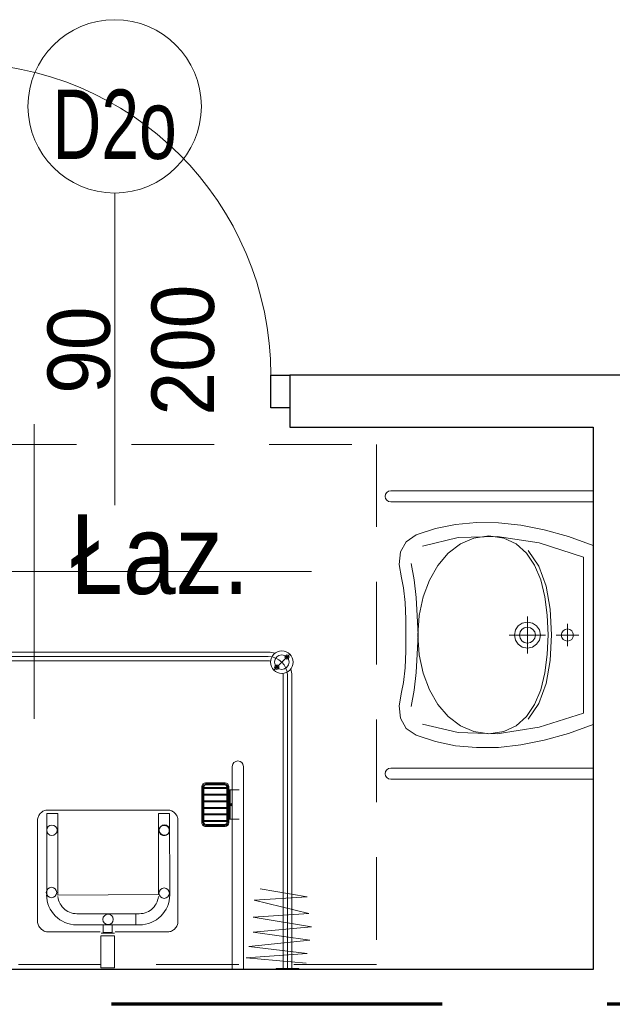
# Model space of a CAD drawing. Header units: centimetres. Extents: x -1253 to 21770, y -8842 to 3590.
# Tile 102 of 120: x 685 to 856, y 1006 to 1290. Entities that reach past the tile are written whole.
import ezdxf

# ---------------------------------------------------------------- set-up
doc = ezdxf.new("R2010")
doc.units = ezdxf.units.CM
doc.linetypes.add('Długa kreska', pattern=[142.875, 95.25, -47.625])
doc.linetypes.add('Ponad', pattern=[39.688, 23.813, -15.875])
for name, color, linetype, lineweight in [('A-ANNO-NOTE', 131, 'Continuous', 9), ('A-AREA-IDEN', 2, 'Continuous', 13), ('A-DETL', 90, 'Continuous', 9), ('A-DETL-GENF', 92, 'Continuous', 9), ('A-DETL-MEDM', 33, 'Continuous', 13), ('A-DOOR', 31, 'Continuous', 13), ('A-FLOR-OVHD', 1, 'Ponad', 9), ('A-WALL', 113, 'Continuous', 13), ('P-SANR-FIXT', 6, 'Continuous', 9)]:
    doc.layers.add(name, color=color, linetype=linetype, lineweight=lineweight)
doc.styles.add('Arial', font='arial.ttf', dxfattribs={"width": 0.9, "height": 18})
doc.styles.add('Arial_1', font='arial.ttf', dxfattribs={"width": 0.7, "height": 20})
doc.styles.add('Arial_11', font='arial.ttf', dxfattribs={"width": 0.85, "height": 23})

# ---------------------------------------------------------------- blocks, each defined once
blk = doc.blocks.new('DRZWI 1S - automatyczna etykieta - Drzwi 90 _łazienkowe_-2364283-6_piętro IV __13_80 m_ - stan projektowany')
at = {"layer": 'A-DETL-GENF'}
for p, q in [((-50.5, 2), (-45, 2)), ((-50.5, -7.5), (-50.5, 2)), ((-45, 2), (-45, -7.5)), ((45, 2), (50.5, 2)), ((45, -7.5), (45, 2)), ((50.5, 2), (50.5, -7.5)), ((-45, -7.5), (-50.5, -7.5)), ((50.5, -7.5), (45, -7.5))]:
    blk.add_line(p, q, dxfattribs=at)
at = {"layer": 'A-DETL-MEDM', "lineweight": 25}
for p, q in [((-50.5, -7.5), (-50.5, 2)), ((-50.5, 2), (-45, 2)), ((-45, 2), (-45, -7.5)), ((45, 2), (45, -7.5)), ((50.5, 2), (45, 2)), ((50.5, -7.5), (50.5, 2)), ((-45, -7.5), (-50.5, -7.5)), ((45, -7.5), (50.5, -7.5))]:
    blk.add_line(p, q, dxfattribs=at)
at = {"layer": 'A-DOOR'}
blk.add_line((45, -7.5), (45, -97.5), dxfattribs=at)
blk.add_arc((45, -7.5), 90, 180, 270, dxfattribs=at)
blk = doc.blocks.new('brodzik natryskowy dla N - Type 1-2359079-6_piętro IV __13_80 m_ - stan projektowany')
at = {"layer": 'P-SANR-FIXT'}
for p, q in [((-42.55, -7.8), (-42.55, -7.5)), ((-36.05, -7.8), (-42.55, -7.8)), ((-40.55, -7.8), (-40.55, -92.3)), ((-39.3, -7.5), (-39.3, -92.3)), ((-38.05, -7.8), (-38.05, -92.3)), ((-36.05, -7.5), (-36.05, -7.8)), ((-26.61, -7.7), (-26.61, -66.1)), ((-23.41, -66.1), (-23.41, -7.7)), ((14.45, -8.02), (10.54, -8.02)), ((10.54, -8.02), (10.54, -17.29)), ((14.45, -8.02), (14.45, -17.29)), ((49.36, -7.8), (49.36, -7.5)), ((55.86, -7.8), (49.36, -7.8)), ((51.36, -7.8), (51.36, -92.3)), ((52.61, -7.5), (52.61, -92.5)), ((53.86, -7.8), (53.86, -92.3)), ((55.86, -7.5), (55.86, -7.8)), ((-27.37, -10.89), (-44.99, -12.17)), ((-44.73, -9.36), (-27.37, -10.89)), ((-44.99, -12.17), (-28.14, -14.21)), ((-28.14, -14.21), (-45.75, -16)), ((-45.75, -16), (-29.41, -18.3)), ((-29.41, -18.3), (-46.26, -19.83)), ((-46.26, -19.83), (-29.41, -22.64)), ((-7.23, -19.75), (-7.38, -20)), ((-7.05, -19.52), (-7.23, -19.75)), ((-6.85, -19.31), (-7.05, -19.52)), ((-6.64, -19.11), (-6.85, -19.31)), ((-6.41, -18.93), (-6.64, -19.11)), ((-6.17, -18.77), (-6.41, -18.93)), ((-5.92, -18.64), (-6.17, -18.77)), ((-5.66, -18.53), (-5.92, -18.64)), ((-5.39, -18.45), (-5.66, -18.53)), ((-5.12, -18.4), (-5.39, -18.45)), ((-4.84, -18.38), (-5.12, -18.4)), ((10.32, -18.38), (-4.84, -18.38)), ((10.54, -17.29), (14.45, -17.29)), ((14.44, -18.04), (10.55, -18.01)), ((13.8, -18.17), (11.19, -18.17)), ((11.19, -18.17), (11.19, -20.44)), ((13.8, -20.44), (13.8, -18.17)), ((30.14, -18.38), (14.73, -18.38)), ((30.36, -18.45), (30.1, -18.4)), ((30.62, -18.53), (30.14, -18.38)), ((30.87, -18.64), (30.62, -18.53)), ((31.12, -18.78), (30.87, -18.64)), ((31.36, -18.94), (31.12, -18.78)), ((31.59, -19.12), (31.36, -18.94)), ((31.81, -19.32), (31.59, -19.12)), ((32.01, -19.54), (31.81, -19.32)), ((32.19, -19.77), (32.01, -19.54)), ((32.35, -20.02), (32.19, -19.77)), ((-29.41, -22.64), (-45.5, -23.66)), ((-7.7, -20.78), (-7.74, -21.05)), ((-7.74, -21.05), (-7.74, -50.59)), ((-7.62, -20.51), (-7.7, -20.78)), ((-7.51, -20.25), (-7.62, -20.51)), ((-7.38, -20), (-7.51, -20.25)), ((-2.82, -22.95), (-2.2, -22.39)), ((-2.2, -22.39), (-1.53, -21.88)), ((-1.53, -21.88), (-0.81, -21.45)), ((-0.81, -21.45), (-0.05, -21.08)), ((-0.05, -21.08), (0.75, -20.79)), ((0.75, -20.79), (1.58, -20.57)), ((1.58, -20.57), (2.44, -20.44)), ((2.44, -20.44), (4.41, -20.39)), ((22.33, -20.44), (3.78, -20.39)), ((4.41, -20.39), (4.41, -23.62)), ((11.19, -20.44), (13.8, -20.44)), ((23.2, -20.57), (22.33, -20.44)), ((24.03, -20.79), (23.2, -20.57)), ((24.83, -21.08), (24.03, -20.79)), ((25.59, -21.45), (24.83, -21.08)), ((26.31, -21.88), (25.59, -21.45)), ((26.98, -22.39), (26.31, -21.88)), ((27.59, -22.95), (26.98, -22.39)), ((32.49, -20.27), (32.35, -20.02)), ((32.6, -20.54), (32.49, -20.27)), ((32.68, -20.81), (32.6, -20.54)), ((32.74, -21.08), (32.68, -20.81)), ((32.74, -21.36), (32.74, -21.08)), ((32.74, -50.88), (32.74, -21.36)), ((-45.5, -23.66), (-29.67, -27.5)), ((-4.68, -25.72), (-4.32, -24.95)), ((-4.32, -24.95), (-3.88, -24.24)), ((-3.88, -24.24), (-3.38, -23.57)), ((-3.38, -23.57), (-2.82, -22.95)), ((-0.51, -25.24), (-0.87, -25.64)), ((-0.12, -24.88), (-0.51, -25.24)), ((0.31, -24.56), (-0.12, -24.88)), ((0.76, -24.29), (0.31, -24.56)), ((1.25, -24.05), (0.76, -24.29)), ((1.76, -23.86), (1.25, -24.05)), ((2.29, -23.73), (1.76, -23.86)), ((2.84, -23.64), (2.29, -23.73)), ((3.4, -23.61), (2.84, -23.64)), ((4.41, -23.62), (3.4, -23.61)), ((3.78, -23.62), (21.37, -23.62)), ((21.37, -23.62), (21.94, -23.64)), ((21.94, -23.64), (22.49, -23.73)), ((22.49, -23.73), (23.02, -23.86)), ((23.02, -23.86), (23.53, -24.05)), ((23.53, -24.05), (24.01, -24.29)), ((24.01, -24.29), (24.47, -24.56)), ((24.47, -24.56), (24.89, -24.88)), ((24.89, -24.88), (25.29, -25.24)), ((25.29, -25.24), (25.65, -25.64)), ((28.16, -23.57), (27.59, -22.95)), ((28.66, -24.24), (28.16, -23.57)), ((29.09, -24.95), (28.66, -24.24)), ((29.46, -25.72), (29.09, -24.95)), ((-29.67, -27.5), (-44.99, -28.52)), ((-5.37, -29.1), (-5.32, -28.21)), ((-5.32, -28.21), (-5.19, -27.35)), ((-5.19, -27.35), (-4.98, -26.51)), ((-4.98, -26.51), (-4.68, -25.72)), ((-2.03, -28.05), (-2.11, -28.6)), ((-1.89, -27.51), (-2.03, -28.05)), ((-1.71, -27.01), (-1.89, -27.51)), ((-1.47, -26.52), (-1.71, -27.01)), ((-1.19, -26.06), (-1.47, -26.52)), ((-0.87, -25.64), (-1.19, -26.06)), ((25.65, -25.64), (25.96, -26.06)), ((25.96, -26.06), (26.24, -26.52)), ((26.24, -26.52), (26.48, -27.01)), ((26.48, -27.01), (26.66, -27.51)), ((26.66, -27.51), (26.8, -28.05)), ((26.8, -28.05), (26.88, -28.6)), ((29.75, -26.51), (29.46, -25.72)), ((29.97, -27.35), (29.75, -26.51)), ((30.1, -28.21), (29.97, -27.35)), ((30.15, -29.1), (30.1, -28.21)), ((-44.99, -28.52), (-31.46, -30.82)), ((-5.29, -52.53), (-5.37, -29.1)), ((26.92, -28.93), (-2.15, -29.13)), ((-2.15, -29.13), (-2.15, -52.53)), ((26.92, -52.53), (26.92, -28.93)), ((30.07, -29.13), (30.07, -52.53)), ((-5.23, -47.5), (-5.24, -47.65)), ((-5.24, -47.65), (-5.23, -47.79)), ((-5.21, -47.35), (-5.23, -47.5)), ((-5.23, -47.79), (-5.21, -47.94)), ((-5.18, -47.21), (-5.21, -47.35)), ((-5.21, -47.94), (-5.18, -48.08)), ((-5.13, -47.08), (-5.18, -47.21)), ((-5.18, -48.08), (-5.13, -48.21)), ((-5.07, -46.95), (-5.13, -47.08)), ((-5.13, -48.21), (-5.07, -48.34)), ((-4.99, -46.83), (-5.07, -46.95)), ((-4.91, -46.71), (-4.99, -46.83)), ((-4.81, -46.61), (-4.91, -46.71)), ((-4.71, -46.52), (-4.81, -46.61)), ((-4.6, -46.43), (-4.71, -46.52)), ((-4.48, -46.36), (-4.6, -46.43)), ((-4.35, -46.3), (-4.48, -46.36)), ((-4.21, -46.25), (-4.35, -46.3)), ((-4.07, -46.21), (-4.21, -46.25)), ((-3.93, -46.19), (-4.07, -46.21)), ((-3.78, -46.18), (-3.93, -46.19)), ((-3.48, -46.21), (-3.63, -46.19)), ((-3.34, -46.25), (-3.48, -46.21)), ((-3.21, -46.3), (-3.34, -46.25)), ((-3.08, -46.36), (-3.21, -46.3)), ((-2.96, -46.43), (-3.08, -46.36)), ((-2.85, -46.52), (-2.96, -46.43)), ((-2.74, -46.61), (-2.85, -46.52)), ((-2.65, -46.71), (-2.74, -46.61)), ((-2.56, -46.83), (-2.65, -46.71)), ((-2.49, -46.95), (-2.56, -46.83)), ((-2.43, -47.08), (-2.49, -46.95)), ((-2.49, -48.34), (-2.43, -48.21)), ((-2.38, -47.21), (-2.43, -47.08)), ((-2.43, -48.21), (-2.38, -48.08)), ((-2.34, -47.35), (-2.38, -47.21)), ((-2.38, -48.08), (-2.34, -47.94)), ((-2.32, -47.5), (-2.34, -47.35)), ((-2.34, -47.94), (-2.32, -47.79)), ((-2.31, -47.65), (-2.32, -47.5)), ((-2.32, -47.79), (-2.31, -47.65)), ((-22.41, -50.85), (-25.41, -50.85)), ((-22.81, -59.35), (-22.81, -50.85)), ((-22.61, -59.35), (-22.61, -50.85)), ((-22.41, -60.3), (-22.41, -49.9)), ((-22.11, -60.3), (-22.11, -49.9)), ((-21.81, -60.3), (-21.81, -49.9)), ((-21.81, -50.2), (-15.21, -50.2)), ((-21.81, -50.5), (-15.21, -50.5)), ((-21.31, -48.8), (-15.71, -48.8)), ((-21.31, -49.1), (-15.71, -49.1)), ((-21.31, -49.4), (-15.71, -49.4)), ((-15.21, -49.9), (-15.21, -60.3)), ((-14.91, -49.9), (-14.91, -60.3)), ((-14.61, -49.9), (-14.61, -60.3)), ((-7.74, -50.59), (-7.74, -50.87)), ((-7.74, -50.87), (-7.7, -51.14)), ((-5.07, -48.34), (-4.99, -48.46)), ((-4.99, -48.46), (-4.91, -48.58)), ((-4.91, -48.58), (-4.81, -48.68)), ((-4.81, -48.68), (-4.71, -48.77)), ((-4.71, -48.77), (-4.6, -48.86)), ((-4.6, -48.86), (-4.48, -48.93)), ((-4.48, -48.93), (-4.35, -48.99)), ((-4.35, -48.99), (-4.21, -49.04)), ((-4.21, -49.04), (-4.07, -49.08)), ((-4.07, -49.08), (-3.93, -49.1)), ((-3.93, -49.1), (-3.78, -49.11)), ((-3.78, -49.11), (-3.63, -49.1)), ((-3.63, -49.1), (-3.48, -49.08)), ((-3.48, -49.08), (-3.34, -49.04)), ((-3.34, -49.04), (-3.21, -48.99)), ((-3.21, -48.99), (-3.08, -48.93)), ((-3.08, -48.93), (-2.96, -48.86)), ((-2.96, -48.86), (-2.85, -48.77)), ((-2.85, -48.77), (-2.74, -48.68)), ((-2.74, -48.68), (-2.65, -48.58)), ((-2.65, -48.58), (-2.56, -48.46)), ((-2.56, -48.46), (-2.49, -48.34)), ((32.69, -51.17), (32.74, -50.88)), ((-21.81, -52.1), (-15.21, -52.1)), ((-21.81, -52.4), (-15.21, -52.4)), ((-7.7, -51.14), (-7.62, -51.41)), ((-7.62, -51.41), (-7.52, -51.68)), ((-7.52, -51.68), (-7.4, -51.93)), ((-7.4, -51.93), (-7.25, -52.17)), ((-7.25, -52.17), (-7.07, -52.4)), ((-7.07, -52.4), (-6.88, -52.61)), ((-6.88, -52.61), (-6.67, -52.81)), ((-6.67, -52.81), (-6.44, -52.99)), ((-6.44, -52.99), (-6.2, -53.14)), ((-6.2, -53.14), (-5.95, -53.27)), ((-5.95, -53.27), (-5.69, -53.38)), ((-5.69, -53.38), (-5.41, -53.46)), ((-5.41, -53.46), (-5.13, -53.51)), ((-2.15, -52.53), (-5.29, -52.53)), ((-5.13, -53.51), (29.82, -53.51)), ((26.92, -52.53), (30.07, -52.53)), ((29.82, -53.51), (30.1, -53.51)), ((30.1, -53.51), (30.38, -53.46)), ((30.38, -53.46), (30.65, -53.39)), ((30.65, -53.39), (30.92, -53.28)), ((30.92, -53.28), (31.17, -53.16)), ((31.17, -53.16), (31.41, -53.01)), ((31.41, -53.01), (31.64, -52.84)), ((31.64, -52.84), (31.85, -52.64)), ((31.85, -52.64), (32.05, -52.43)), ((32.05, -52.43), (32.22, -52.21)), ((32.22, -52.21), (32.38, -51.96)), ((32.38, -51.96), (32.51, -51.71)), ((32.51, -51.71), (32.61, -51.44)), ((32.61, -51.44), (32.69, -51.17)), ((-21.81, -54), (-15.21, -54)), ((-21.81, -54.3), (-15.21, -54.3)), ((-21.81, -55.9), (-15.21, -55.9)), ((-21.81, -56.2), (-15.21, -56.2)), ((-22.41, -59.35), (-25.41, -59.35)), ((-21.81, -57.8), (-15.21, -57.8)), ((-21.81, -58.1), (-15.21, -58.1)), ((-21.81, -59.7), (-15.21, -59.7)), ((-21.81, -60), (-15.21, -60)), ((-15.71, -60.8), (-21.31, -60.8)), ((-15.71, -61.1), (-21.31, -61.1)), ((-15.71, -61.4), (-21.31, -61.4)), ((-35.25, -93.75), (-40.13, -98.63)), ((47.11, -96.55), (-33.8, -96.55)), ((48.56, -93.75), (53.43, -98.63)), ((-33.8, -97.8), (47.11, -97.8)), ((47.11, -99.05), (-33.8, -99.05))]:
    blk.add_line(p, q, dxfattribs=at)
for centre, radius in [((12.42, -22), 1.5), ((-3.77, -29.55), 1.5), ((28.71, -29.74), 1.5), ((-3.85, -47.74), 1.5), ((28.59, -47.68), 1.5), ((-37.69, -96.19), 3.25), ((51, -96.19), 3.25), ((-37.69, -96.19), 2.1), ((-36.21, -94.7), 0.62), ((-36.21, -94.7), 0.32), ((49.51, -94.7), 0.62), ((51, -96.19), 2.1), ((49.51, -94.7), 0.32), ((-39.18, -97.67), 0.62), ((-39.18, -97.67), 0.32), ((52.48, -97.67), 0.62), ((52.48, -97.67), 0.32)]:
    blk.add_circle(centre, radius, dxfattribs=at)
for centre, radius, start, end in [((-21.31, -49.9), 1.1, 90, 180), ((-21.31, -49.9), 0.8, 90, 180), ((-21.31, -49.9), 0.5, 90, 180), ((-15.71, -49.9), 1.1, 360, 90), ((-15.71, -49.9), 0.8, 360, 90), ((-15.71, -49.9), 0.5, 360, 90), ((-21.31, -60.3), 1.1, 180, 270), ((-21.31, -60.3), 0.8, 180, 270), ((-21.31, -60.3), 0.5, 180, 270), ((-15.71, -60.3), 0.5, 270, 360), ((-15.71, -60.3), 0.8, 270, 360), ((-15.71, -60.3), 1.1, 270, 360), ((-25.01, -66.1), 1.6, 180, 360), ((-33.8, -92.3), 6.75, 180, 196.4965), ((-33.8, -92.3), 5.5, 180, 270), ((-33.8, -92.3), 4.25, 180, 188.8511), ((47.11, -92.3), 5.5, 270, 360), ((47.11, -92.3), 4.25, 351.1489, 360), ((47.11, -92.3), 6.75, 343.5035, 360), ((-33.8, -92.3), 4.25, 261.1489, 270), ((47.11, -92.3), 4.25, 270, 278.8511), ((-33.8, -92.3), 6.75, 253.5035, 270), ((47.11, -92.3), 6.75, 270, 286.4965)]:
    blk.add_arc(centre, radius, start, end, dxfattribs=at)
blk.add_ellipse((-23.14, -55.1), major_axis=(0, 0.325), ratio=0.224951, dxfattribs=at)
blk = doc.blocks.new('umywalka dla N_65x56 koło - Type 1-2359175-6_piętro IV __13_80 m_ - stan projektowany')
at = {"layer": 'P-SANR-FIXT'}
for p, q in [((-29.1, -65.9), (-29.1, -7.5)), ((-25.9, -65.9), (-25.9, -7.5)), ((-15.89, -14.7), (-13.31, -7.5)), ((38.31, -7.5), (40.89, -14.7)), ((50.9, -65.9), (50.9, -7.5)), ((54.1, -7.5), (54.1, -65.9)), ((-14.09, -23.15), (-10.01, -10.3)), ((-10.01, -10.3), (12.5, -10.3)), ((12.5, -10.3), (35.01, -10.3)), ((35.01, -10.3), (39.09, -23.15)), ((11.26, -13.74), (10.89, -14.3)), ((11.82, -13.36), (11.26, -13.74)), ((12.5, -13.22), (11.82, -13.36)), ((12.5, -18.23), (12.5, -11.72)), ((13.18, -13.36), (12.5, -13.22)), ((13.74, -13.74), (13.18, -13.36)), ((14.11, -14.3), (13.74, -13.74)), ((-17.85, -21.67), (-15.89, -14.7)), ((15.75, -14.98), (9.25, -14.98)), ((10.89, -14.3), (10.75, -14.98)), ((10.75, -14.98), (10.89, -15.66)), ((10.89, -15.66), (11.26, -16.21)), ((11.26, -16.21), (11.82, -16.59)), ((11.82, -16.59), (12.5, -16.73)), ((12.5, -16.73), (13.18, -16.59)), ((13.18, -16.59), (13.74, -16.21)), ((13.74, -16.21), (14.11, -15.66)), ((14.25, -14.98), (14.11, -14.3)), ((14.11, -15.66), (14.25, -14.98)), ((40.89, -14.7), (42.85, -21.67)), ((12.43, -19.54), (5.06, -19.92)), ((19.81, -19.92), (12.43, -19.54)), ((-19.18, -28.39), (-17.85, -21.67)), ((-7.63, -24.42), (-3.39, -22.67)), ((-1.64, -21.13), (-7.38, -23.21)), ((-3.39, -22.67), (1.45, -21.46)), ((5.06, -19.92), (-1.64, -21.13)), ((1.45, -21.46), (6.76, -20.76)), ((6.76, -20.76), (12.43, -20.54)), ((12.43, -20.54), (18.1, -20.76)), ((12.5, -31.76), (12.5, -21.26)), ((18.1, -20.76), (23.42, -21.46)), ((26.51, -21.13), (19.81, -19.92)), ((23.42, -21.46), (28.26, -22.67)), ((32.25, -23.21), (26.51, -21.13)), ((28.26, -22.67), (32.5, -24.42)), ((42.85, -21.67), (44.18, -28.39)), ((-15.95, -35.24), (-14.09, -23.15)), ((-7.38, -23.21), (-11.89, -26.24)), ((-11.14, -26.76), (-7.63, -24.42)), ((9.04, -25.06), (8.75, -26.51)), ((9.85, -23.86), (9.04, -25.06)), ((11.04, -23.06), (9.85, -23.86)), ((10.87, -24.89), (10.38, -25.62)), ((11.61, -24.39), (10.87, -24.89)), ((12.5, -22.76), (11.04, -23.06)), ((12.5, -24.21), (11.61, -24.39)), ((13.96, -23.06), (12.5, -22.76)), ((13.39, -24.39), (12.5, -24.21)), ((14.13, -24.89), (13.39, -24.39)), ((15.15, -23.86), (13.96, -23.06)), ((14.62, -25.62), (14.13, -24.89)), ((15.96, -25.06), (15.15, -23.86)), ((16.25, -26.51), (15.96, -25.06)), ((36.76, -26.24), (32.25, -23.21)), ((32.5, -24.42), (36.01, -26.76)), ((39.09, -23.15), (40.95, -35.24)), ((-19.89, -34.88), (-19.18, -28.39)), ((-13.8, -29.72), (-11.14, -26.76)), ((7.16, -26.51), (17.84, -26.51)), ((8.75, -26.51), (9.04, -27.97)), ((9.04, -27.97), (9.85, -29.16)), ((10.38, -25.62), (10.2, -26.51)), ((10.2, -26.51), (10.38, -27.41)), ((10.38, -27.41), (10.87, -28.14)), ((10.87, -28.14), (11.61, -28.63)), ((13.39, -28.63), (14.13, -28.14)), ((14.13, -28.14), (14.62, -27.41)), ((14.8, -26.51), (14.62, -25.62)), ((14.62, -27.41), (14.8, -26.51)), ((15.15, -29.16), (15.96, -27.97)), ((15.96, -27.97), (16.25, -26.51)), ((36.01, -26.76), (38.67, -29.72)), ((44.18, -28.39), (44.89, -34.88)), ((-15.49, -33.33), (-13.8, -29.72)), ((9.85, -29.16), (11.04, -29.97)), ((11.04, -29.97), (12.5, -30.26)), ((11.61, -28.63), (12.5, -28.81)), ((12.5, -28.81), (13.39, -28.63)), ((12.5, -30.26), (13.96, -29.97)), ((13.96, -29.97), (15.15, -29.16)), ((38.67, -29.72), (40.36, -33.33)), ((-16.08, -37.64), (-15.49, -33.33)), ((40.36, -33.33), (40.95, -37.64)), ((-19.97, -41.14), (-19.89, -34.88)), ((-15.64, -46.48), (-15.95, -35.24)), ((40.95, -35.24), (40.64, -46.48)), ((44.89, -34.88), (44.97, -41.14)), ((-15.49, -41.92), (-16.08, -37.64)), ((40.95, -37.64), (40.36, -41.92)), ((-19.42, -47.19), (-19.97, -41.14)), ((-13.79, -45.83), (-15.49, -41.92)), ((40.36, -41.92), (38.68, -45.83)), ((44.97, -41.14), (44.42, -47.19)), ((-18.22, -53.01), (-19.42, -47.19)), ((-13.17, -56.78), (-15.64, -46.48)), ((-11.11, -49.31), (-13.79, -45.83)), ((38.68, -45.83), (36.03, -49.31)), ((40.64, -46.48), (38.17, -56.78)), ((44.42, -47.19), (43.22, -53.01)), ((-7.59, -52.29), (-11.11, -49.31)), ((36.03, -49.31), (32.54, -52.29)), ((-16.38, -58.62), (-18.22, -53.01)), ((-3.33, -54.72), (-7.59, -52.29)), ((32.54, -52.29), (28.31, -54.72)), ((43.22, -53.01), (41.38, -58.62)), ((1.52, -56.54), (-3.33, -54.72)), ((6.84, -57.67), (1.52, -56.54)), ((23.49, -56.54), (18.18, -57.67)), ((28.31, -54.72), (23.49, -56.54)), ((-14.43, -61.47), (-16.38, -58.62)), ((-8.14, -60.01), (-3.44, -59.13)), ((-3.44, -59.13), (1.64, -58.58)), ((1.64, -58.58), (6.99, -58.24)), ((12.52, -58.06), (6.84, -57.67)), ((6.99, -58.24), (12.48, -58.02)), ((12.48, -58.02), (17.98, -58.24)), ((18.18, -57.67), (12.52, -58.06)), ((17.98, -58.24), (23.33, -58.58)), ((23.33, -58.58), (28.41, -59.13)), ((28.41, -59.13), (33.11, -60.01)), ((41.38, -58.62), (39.43, -61.47)), ((-11.49, -63.08), (-14.43, -61.47)), ((-1.14, -62.22), (-3.96, -62.78)), ((3.08, -61.79), (-1.14, -62.22)), ((7.9, -61.54), (3.08, -61.79)), ((12.5, -61.51), (7.9, -61.54)), ((17.1, -61.54), (12.5, -61.51)), ((21.92, -61.79), (17.1, -61.54)), ((26.14, -62.22), (21.92, -61.79)), ((28.96, -62.78), (26.14, -62.22)), ((39.43, -61.47), (36.49, -63.08)), ((-7.9, -63.51), (-11.49, -63.08)), ((-3.96, -62.78), (-7.9, -63.51)), ((32.9, -63.51), (28.96, -62.78)), ((36.49, -63.08), (32.9, -63.51))]:
    blk.add_line(p, q, dxfattribs=at)
for centre in [(-27.5, -65.9), (52.5, -65.9)]:
    blk.add_arc(centre, 1.6, 180, 0, dxfattribs=at)
blk = doc.blocks.new('METKA_POMIESZCZENIA2 - Rozbudowana krótka - bez ramki-2403173-6_piętro IV __13_80 m_ - stan projektowany')
at = {"layer": 'A-AREA-IDEN'}
for p, q in [((0, 0.425), (0, 0)), ((0.0976, 0), (-0.8, 0)), ((-0.8, 0), (0.8, 0)), ((0, 0), (0, -0.425))]:
    blk.add_line(p, q, dxfattribs=at)

msp = doc.modelspace()

# ---------------------------------------------------------------- linework, layer by layer
at = {"layer": 'A-ANNO-NOTE', "lineweight": 13}
msp.add_line((712.38, 1149.83), (712.38, 1239.83), dxfattribs=at)
msp.add_line((712.38, 1149.83), (712.38, 1239.83), dxfattribs=at)
msp.add_circle((712.38, 1264.83), 25, dxfattribs=at)
at = {"layer": 'A-DETL', "linetype": 'Długa kreska', "lineweight": 70}
msp.add_line((1235.38, 1005.83), (294.38, 1005.83), dxfattribs=at)
at = {"layer": 'A-FLOR-OVHD'}
for p, q in [((637.87, 1167.33), (787.87, 1167.33)), ((787.87, 1167.33), (787.87, 1017.33)), ((787.87, 1017.33), (637.87, 1017.33))]:
    msp.add_line(p, q, dxfattribs=at)
at = {"layer": 'A-WALL', "color": 7, "lineweight": 25}
for p, q in [((865.38, 1187.33), (762.88, 1187.33)), ((762.88, 1177.83), (762.88, 1172.33)), ((762.88, 1172.33), (850.38, 1172.33)), ((850.38, 1172.33), (850.38, 1015.83)), ((850.38, 1015.83), (560.88, 1015.83))]:
    msp.add_line(p, q, dxfattribs=at)

# ---------------------------------------------------------------- block references
at = {"layer": 'A-AREA-IDEN', "xscale": 99.99999999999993, "yscale": 99.99999999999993, "zscale": 99.99999999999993}
msp.add_blockref('METKA_POMIESZCZENIA2 - Rozbudowana krótka - bez ramki-2403173-6_piętro IV __13_80 m_ - stan projektowany', (689.15, 1130.63), dxfattribs=at)
at = {"layer": 'A-DOOR', "rotation": 180}
msp.add_blockref('DRZWI 1S - automatyczna etykieta - Drzwi 90 _łazienkowe_-2364283-6_piętro IV __13_80 m_ - stan projektowany', (712.38, 1179.83), dxfattribs=at)
at = {"layer": 'P-SANR-FIXT'}
for name, p, rotation in [('umywalka dla N_65x56 koło - Type 1-2359175-6_piętro IV __13_80 m_ - stan projektowany', (857.88, 1124.83), 270), ('brodzik natryskowy dla N - Type 1-2359079-6_piętro IV __13_80 m_ - stan projektowany', (722.88, 1008.33), 180)]:
    msp.add_blockref(name, p, dxfattribs=dict(at, rotation=rotation))

# ---------------------------------------------------------------- texts
at = {"layer": 'A-ANNO-NOTE', "lineweight": 211, "insert": (712.35, 1259.53), "char_height": 20, "width": 37.03, "attachment_point": 5, "line_spacing_factor": 0.936439, "style": 'Arial_1'}
msp.add_mtext('\\pxqc,t4.445,8.89,13.335,17.78,22.225,26.67,31.115,35.56,40.005,44.45,48.895,53.34,57.785,62.23,66.675,71.12,75.565,80.01,84.455,88.9,93.345,97.79,102.235,106.68,111.125,115.57,120.015,124.46,128.905,133.35,137.795,142.24;{D2o}', dxfattribs=at)
at = {"layer": 'A-ANNO-NOTE', "lineweight": 211, "char_height": 18, "attachment_point": 5, "rotation": 90, "line_spacing_factor": 0.936439, "style": 'Arial'}
for s, insert, width in [('\\pxqc,t6.35,12.7,19.05,25.4,31.75,38.1,44.45,50.8,57.15,63.5,69.85,76.2,82.55,88.9,95.25,101.6,107.95,114.3,120.65,127,133.35,139.7,146.05,152.4,158.75,165.1,171.45,177.8,184.15,190.5,196.85,203.2;{200}', (732.14, 1194.52), 38.07), ('\\pxqc,t6.35,12.7,19.05,25.4,31.75,38.1,44.45,50.8,57.15,63.5,69.85,76.2,82.55,88.9,95.25,101.6,107.95,114.3,120.65,127,133.35,139.7,146.05,152.4,158.75,165.1,171.45,177.8,184.15,190.5,196.85,203.2;{200}', (732.14, 1194.52), 38.07), ('\\pxqc,t6.35,12.7,19.05,25.4,31.75,38.1,44.45,50.8,57.15,63.5,69.85,76.2,82.55,88.9,95.25,101.6,107.95,114.3,120.65,127,133.35,139.7,146.05,152.4,158.75,165.1,171.45,177.8,184.15,190.5,196.85,203.2;{90}', (702.14, 1194.52), 25.65)]:
    msp.add_mtext(s, dxfattribs=dict(at, insert=insert, width=width))
at = {"layer": 'A-AREA-IDEN', "color": 0, "insert": (699.58, 1123.85), "char_height": 23, "width": 51.765, "attachment_point": 7, "line_spacing_factor": 0.936439, "style": 'Arial_11'}
msp.add_mtext('\\pt84.99995,169.9999,255.00008,340.00003,424.99998,509.99993,595.00011,680.00006,765.00001,849.99996,934.99991,1020.00009,1105.00004,1189.99999,1274.99994,1359.99989,1445.00007,1530.00002,1614.99997,1699.99992,1785.0001,1870.00005,1955,2039.99995,2124.9999,2210.00008,2295.00003,2379.99998,2464.99993,2550.00011,2635.00006,2720.00001;Łaz.', dxfattribs=at)

doc.saveas('drawing.dxf')
